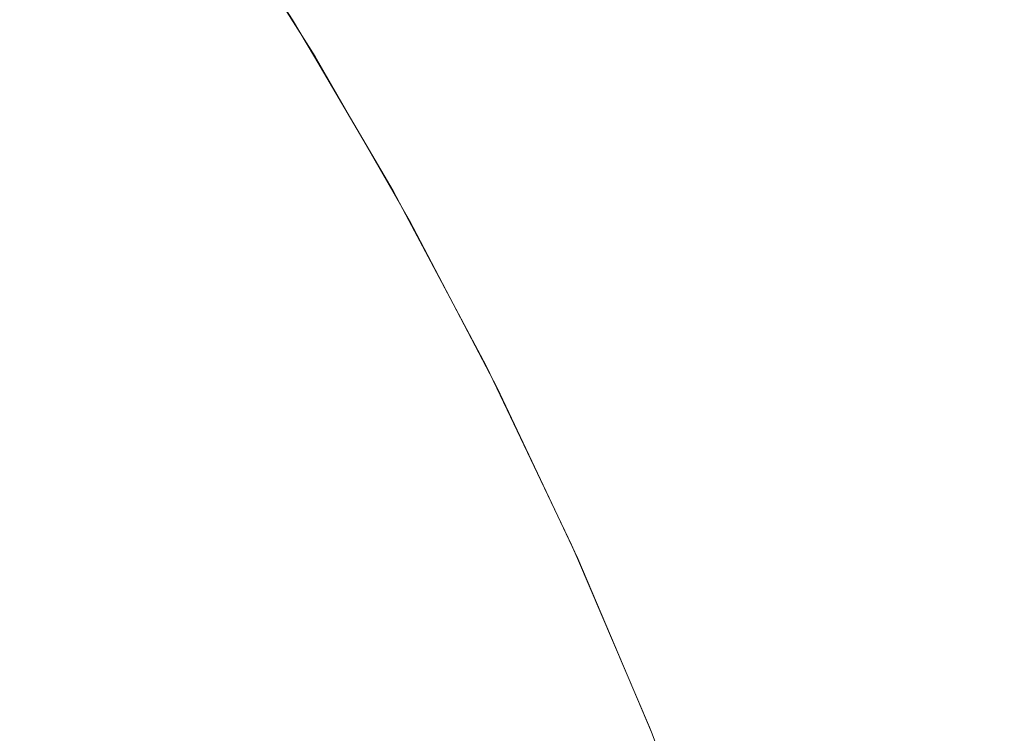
# Model space of a CAD drawing. Header units: centimetres. Extents: x -26 to 27.3, y 37.2 to 39.
# Tile 190 of 256: x -8.0804 to -8.0594, y 38.9373 to 38.9525. Entities that reach past the tile are written whole.
import ezdxf

# ---------------------------------------------------------------- set-up
doc = ezdxf.new("R2010")
doc.units = ezdxf.units.CM
doc.header["$LTSCALE"] = 2.54
doc.layers.add('Lucido design-1', color=7, linetype='Continuous')

# ---------------------------------------------------------------- blocks, each defined once
blk = doc.blocks.new('Gruppo-6-1')
at = {"color": 7, "linetype": 'Continuous', "lineweight": 9}
for points, invisible_edges in [([(-8.076962, 38.956056, -349.987027), (-8.074662, 38.952493, -349.987027), (-8.074888, 38.952353, -349.991159), (-8.077182, 38.955907, -349.991159)], 15), ([(-8.076962, 38.956056, -373.95379), (-8.074662, 38.952493, -373.95379), (-8.074888, 38.952353, -373.957922), (-8.077182, 38.955907, -373.957922)], 15), ([(-8.076281, 38.955176, -349.982667), (-8.074581, 38.952543, -349.982667), (-8.074662, 38.952493, -349.987027), (-8.076962, 38.956056, -349.987027)], 14), ([(-8.076281, 38.955176, -373.94943), (-8.074581, 38.952543, -373.94943), (-8.074662, 38.952493, -373.95379), (-8.076962, 38.956056, -373.95379)], 14), ([(-8.077182, 38.955907, -349.991159), (-8.074888, 38.952353, -349.991159), (-8.07526, 38.952124, -349.995273), (-8.077544, 38.955663, -349.995273)], 15), ([(-8.077182, 38.955907, -373.957922), (-8.074888, 38.952353, -373.957922), (-8.07526, 38.952124, -373.962036), (-8.077544, 38.955663, -373.962036)], 15), ([(-8.077544, 38.955663, -349.995273), (-8.07526, 38.952124, -349.995273), (-8.075776, 38.951807, -349.999363), (-8.078046, 38.955323, -349.999363)], 15), ([(-8.077544, 38.955663, -373.962036), (-8.07526, 38.952124, -373.962036), (-8.075776, 38.951807, -373.966126), (-8.078046, 38.955323, -373.966126)], 15), ([(-8.078046, 38.955323, -349.999363), (-8.075776, 38.951807, -349.999363), (-8.076435, 38.951401, -350.00342), (-8.078687, 38.95489, -350.00342)], 15), ([(-8.078046, 38.955323, -373.966126), (-8.075776, 38.951807, -373.966126), (-8.076435, 38.951401, -373.970183), (-8.078687, 38.95489, -373.970183)], 15), ([(-8.074581, 38.952543, -349.982667), (-8.076266, 38.955186, -349.782667), (-8.074102, 38.951757, -349.782667)], 9), ([(-8.076266, 38.955186, -349.782667), (-8.076161, 38.955186, -349.777721), (-8.073999, 38.951757, -349.777813), (-8.074102, 38.951757, -349.782667)], 7), ([(-8.074581, 38.952543, -373.94943), (-8.076266, 38.955186, -373.74943), (-8.074102, 38.951757, -373.74943)], 9), ([(-8.076266, 38.955186, -373.74943), (-8.076161, 38.955186, -373.744484), (-8.073999, 38.951757, -373.744576), (-8.074102, 38.951757, -373.74943)], 7), ([(-8.076161, 38.955186, -349.777721), (-8.075846, 38.955186, -349.772784), (-8.07369, 38.951757, -349.772968), (-8.073999, 38.951757, -349.777813)], 15), ([(-8.076161, 38.955186, -373.744484), (-8.075846, 38.955186, -373.739547), (-8.07369, 38.951757, -373.739731), (-8.073999, 38.951757, -373.744576)], 15), ([(-8.075846, 38.955186, -349.772784), (-8.075322, 38.955186, -349.767865), (-8.073175, 38.951757, -349.76814), (-8.07369, 38.951757, -349.772968)], 15), ([(-8.075846, 38.955186, -373.739547), (-8.075322, 38.955186, -373.734628), (-8.073175, 38.951757, -373.734903), (-8.07369, 38.951757, -373.739731)], 15), ([(-8.075322, 38.955186, -349.767865), (-8.07459, 38.955186, -349.762973), (-8.072457, 38.951757, -349.763338), (-8.073175, 38.951757, -349.76814)], 15), ([(-8.075322, 38.955186, -373.734628), (-8.07459, 38.955186, -373.729736), (-8.072457, 38.951757, -373.730101), (-8.073175, 38.951757, -373.734903)], 15), ([(-8.07459, 38.955186, -349.762973), (-8.07365, 38.955186, -349.758116), (-8.071535, 38.951757, -349.758572), (-8.072457, 38.951757, -349.763338)], 15), ([(-8.07459, 38.955186, -373.729736), (-8.07365, 38.955186, -373.724879), (-8.071535, 38.951757, -373.725335), (-8.072457, 38.951757, -373.730101)], 15), ([(-8.07365, 38.955186, -349.758116), (-8.072506, 38.955186, -349.753303), (-8.070411, 38.951757, -349.753848), (-8.071535, 38.951757, -349.758572)], 15), ([(-8.07365, 38.955186, -373.724879), (-8.072506, 38.955186, -373.720066), (-8.070411, 38.951757, -373.720612), (-8.071535, 38.951757, -373.725335)], 15), ([(-8.072506, 38.955186, -349.753303), (-8.071158, 38.955186, -349.748543), (-8.069089, 38.951757, -349.749177), (-8.070411, 38.951757, -349.753848)], 15), ([(-8.072506, 38.955186, -373.720066), (-8.071158, 38.955186, -373.715306), (-8.069089, 38.951757, -373.71594), (-8.070411, 38.951757, -373.720612)], 15), ([(-8.071158, 38.955186, -349.748543), (-8.069609, 38.955186, -349.743845), (-8.067569, 38.951757, -349.744566), (-8.069089, 38.951757, -349.749177)], 15), ([(-8.071158, 38.955186, -373.715306), (-8.069609, 38.955186, -373.710608), (-8.067569, 38.951757, -373.711329), (-8.069089, 38.951757, -373.71594)], 15), ([(-8.069609, 38.955186, -349.743845), (-8.067863, 38.955186, -349.739217), (-8.065854, 38.951757, -349.740024), (-8.067569, 38.951757, -349.744566)], 15), ([(-8.069609, 38.955186, -373.710608), (-8.067863, 38.955186, -373.70598), (-8.065854, 38.951757, -373.706787), (-8.067569, 38.951757, -373.711329)], 15), ([(-8.067863, 38.955186, -349.739217), (-8.065921, 38.955186, -349.734667), (-8.063949, 38.951757, -349.735558), (-8.065854, 38.951757, -349.740024)], 15), ([(-8.067863, 38.955186, -373.70598), (-8.065921, 38.955186, -373.70143), (-8.063949, 38.951757, -373.702321), (-8.065854, 38.951757, -373.706787)], 15), ([(-8.065921, 38.955186, -349.734667), (-8.063788, 38.955186, -349.730203), (-8.061856, 38.951757, -349.731178), (-8.063949, 38.951757, -349.735558)], 15), ([(-8.065921, 38.955186, -373.70143), (-8.063788, 38.955186, -373.696966), (-8.061856, 38.951757, -373.697941), (-8.063949, 38.951757, -373.702321)], 15), ([(-8.063788, 38.955186, -349.730203), (-8.061468, 38.955186, -349.725834), (-8.059579, 38.951757, -349.72689), (-8.061856, 38.951757, -349.731178)], 15), ([(-8.063788, 38.955186, -373.696966), (-8.061468, 38.955186, -373.692598), (-8.059579, 38.951757, -373.693653), (-8.061856, 38.951757, -373.697941)], 15), ([(-8.061468, 38.955186, -349.725834), (-8.058964, 38.955186, -349.721568), (-8.057121, 38.951757, -349.722703), (-8.059579, 38.951757, -349.72689)], 15), ([(-8.061468, 38.955186, -373.692598), (-8.058964, 38.955186, -373.688331), (-8.057121, 38.951757, -373.689466), (-8.059579, 38.951757, -373.693653)], 15), ([(-8.078687, 38.95489, -350.00342), (-8.076435, 38.951401, -350.00342), (-8.077235, 38.950909, -350.007438), (-8.079465, 38.954364, -350.007438)], 15), ([(-8.078687, 38.95489, -373.970183), (-8.076435, 38.951401, -373.970183), (-8.077235, 38.950909, -373.974201), (-8.079465, 38.954364, -373.974201)], 15), ([(-8.079465, 38.954364, -350.007438), (-8.077235, 38.950909, -350.007438), (-8.078174, 38.95033, -350.011411), (-8.080379, 38.953746, -350.011411)], 15), ([(-8.079465, 38.954364, -373.974201), (-8.077235, 38.950909, -373.974201), (-8.078174, 38.95033, -373.978174), (-8.080379, 38.953746, -373.978174)], 15), ([(-8.080379, 38.953746, -350.011411), (-8.078174, 38.95033, -350.011411), (-8.079252, 38.949667, -350.015332), (-8.081428, 38.953038, -350.015332)], 15), ([(-8.080379, 38.953746, -373.978174), (-8.078174, 38.95033, -373.978174), (-8.079252, 38.949667, -373.982095), (-8.081428, 38.953038, -373.982095)], 15), ([(-8.081428, 38.953038, -350.015332), (-8.079252, 38.949667, -350.015332), (-8.080465, 38.94892, -350.019194), (-8.082608, 38.95224, -350.019194)], 15), ([(-8.081428, 38.953038, -373.982095), (-8.079252, 38.949667, -373.982095), (-8.080465, 38.94892, -373.985957), (-8.082608, 38.95224, -373.985957)], 15), ([(-25.859734, 38.952641, -349.297574), (-25.859734, 38.950102, -349.296081), (27.240266, 38.950102, -349.296081), (27.240266, 38.952641, -349.297574)], 10), ([(-25.859734, 38.952641, -373.264337), (-25.859734, 38.950102, -373.262844), (27.240266, 38.950102, -373.262844), (27.240266, 38.952641, -373.264337)], 10), ([(-8.074662, 38.952493, -349.987027), (-8.072515, 38.948835, -349.987027), (-8.072748, 38.948705, -349.991159), (-8.074888, 38.952353, -349.991159)], 15), ([(-8.074662, 38.952493, -373.95379), (-8.072515, 38.948835, -373.95379), (-8.072748, 38.948705, -373.957922), (-8.074888, 38.952353, -373.957922)], 15), ([(-8.074662, 38.952493, -349.987027), (-8.074581, 38.952543, -349.982667), (-8.074115, 38.951749, -349.982667)], 9), ([(-8.074662, 38.952493, -373.95379), (-8.074581, 38.952543, -373.94943), (-8.074115, 38.951749, -373.94943)], 9), ([(-8.074115, 38.951749, -349.982667), (-8.072432, 38.948881, -349.982667), (-8.072515, 38.948835, -349.987027), (-8.074662, 38.952493, -349.987027)], 14), ([(-8.074115, 38.951749, -373.94943), (-8.072432, 38.948881, -373.94943), (-8.072515, 38.948835, -373.95379), (-8.074662, 38.952493, -373.95379)], 14), ([(-8.074102, 38.951757, -349.782667), (-8.074115, 38.951749, -349.982667), (-8.074581, 38.952543, -349.982667)], 9), ([(-8.074102, 38.951757, -373.74943), (-8.074115, 38.951749, -373.94943), (-8.074581, 38.952543, -373.94943)], 9), ([(-8.074888, 38.952353, -349.991159), (-8.072748, 38.948705, -349.991159), (-8.073129, 38.948492, -349.995273), (-8.07526, 38.952124, -349.995273)], 15), ([(-8.074888, 38.952353, -373.957922), (-8.072748, 38.948705, -373.957922), (-8.073129, 38.948492, -373.962036), (-8.07526, 38.952124, -373.962036)], 15), ([(-8.07526, 38.952124, -349.995273), (-8.073129, 38.948492, -349.995273), (-8.073658, 38.948197, -349.999363), (-8.075776, 38.951807, -349.999363)], 15), ([(-8.07526, 38.952124, -373.962036), (-8.073129, 38.948492, -373.962036), (-8.073658, 38.948197, -373.966126), (-8.075776, 38.951807, -373.966126)], 15), ([(-8.075776, 38.951807, -349.999363), (-8.073658, 38.948197, -349.999363), (-8.074333, 38.94782, -350.00342), (-8.076435, 38.951401, -350.00342)], 15), ([(-8.075776, 38.951807, -373.966126), (-8.073658, 38.948197, -373.966126), (-8.074333, 38.94782, -373.970183), (-8.076435, 38.951401, -373.970183)], 15), ([(-8.072432, 38.948881, -349.982667), (-8.074115, 38.951749, -349.982667), (-8.074102, 38.951757, -349.782667)], 10), ([(-8.072432, 38.948881, -373.94943), (-8.074115, 38.951749, -373.94943), (-8.074102, 38.951757, -373.74943)], 10), ([(-8.072432, 38.948881, -349.982667), (-8.074102, 38.951757, -349.782667), (-8.07208, 38.948246, -349.782667)], 9), ([(-8.074102, 38.951757, -349.782667), (-8.073999, 38.951757, -349.777813), (-8.071979, 38.948246, -349.777899), (-8.07208, 38.948246, -349.782667)], 7), ([(-8.072432, 38.948881, -373.94943), (-8.074102, 38.951757, -373.74943), (-8.07208, 38.948246, -373.74943)], 9), ([(-8.074102, 38.951757, -373.74943), (-8.073999, 38.951757, -373.744576), (-8.071979, 38.948246, -373.744662), (-8.07208, 38.948246, -373.74943)], 7), ([(-8.073999, 38.951757, -349.777813), (-8.07369, 38.951757, -349.772968), (-8.071676, 38.948246, -349.773139), (-8.071979, 38.948246, -349.777899)], 15), ([(-8.073999, 38.951757, -373.744576), (-8.07369, 38.951757, -373.739731), (-8.071676, 38.948246, -373.739902), (-8.071979, 38.948246, -373.744662)], 15), ([(-8.07369, 38.951757, -349.772968), (-8.073175, 38.951757, -349.76814), (-8.07117, 38.948246, -349.768397), (-8.071676, 38.948246, -349.773139)], 15), ([(-8.07369, 38.951757, -373.739731), (-8.073175, 38.951757, -373.734903), (-8.07117, 38.948246, -373.73516), (-8.071676, 38.948246, -373.739902)], 15), ([(-8.073175, 38.951757, -349.76814), (-8.072457, 38.951757, -349.763338), (-8.070464, 38.948246, -349.76368), (-8.07117, 38.948246, -349.768397)], 15), ([(-8.073175, 38.951757, -373.734903), (-8.072457, 38.951757, -373.730101), (-8.070464, 38.948246, -373.730443), (-8.07117, 38.948246, -373.73516)], 15), ([(-8.072457, 38.951757, -349.763338), (-8.071535, 38.951757, -349.758572), (-8.069559, 38.948246, -349.758998), (-8.070464, 38.948246, -349.76368)], 15), ([(-8.072457, 38.951757, -373.730101), (-8.071535, 38.951757, -373.725335), (-8.069559, 38.948246, -373.725761), (-8.070464, 38.948246, -373.730443)], 15), ([(-8.071535, 38.951757, -349.758572), (-8.070411, 38.951757, -349.753848), (-8.068455, 38.948246, -349.754358), (-8.069559, 38.948246, -349.758998)], 15), ([(-8.071535, 38.951757, -373.725335), (-8.070411, 38.951757, -373.720612), (-8.068455, 38.948246, -373.721121), (-8.069559, 38.948246, -373.725761)], 15), ([(-8.070411, 38.951757, -349.753848), (-8.069089, 38.951757, -349.749177), (-8.067156, 38.948246, -349.749769), (-8.068455, 38.948246, -349.754358)], 15), ([(-8.070411, 38.951757, -373.720612), (-8.069089, 38.951757, -373.71594), (-8.067156, 38.948246, -373.716532), (-8.068455, 38.948246, -373.721121)], 15), ([(-8.069089, 38.951757, -349.749177), (-8.067569, 38.951757, -349.744566), (-8.065663, 38.948246, -349.74524), (-8.067156, 38.948246, -349.749769)], 15), ([(-8.069089, 38.951757, -373.71594), (-8.067569, 38.951757, -373.711329), (-8.065663, 38.948246, -373.712003), (-8.067156, 38.948246, -373.716532)], 15), ([(-8.067569, 38.951757, -349.744566), (-8.065854, 38.951757, -349.740024), (-8.063979, 38.948246, -349.740778), (-8.065663, 38.948246, -349.74524)], 15), ([(-8.067569, 38.951757, -373.711329), (-8.065854, 38.951757, -373.706787), (-8.063979, 38.948246, -373.707541), (-8.065663, 38.948246, -373.712003)], 15), ([(-8.065854, 38.951757, -349.740024), (-8.063949, 38.951757, -349.735558), (-8.062107, 38.948246, -349.736391), (-8.063979, 38.948246, -349.740778)], 15), ([(-8.065854, 38.951757, -373.706787), (-8.063949, 38.951757, -373.702321), (-8.062107, 38.948246, -373.703154), (-8.063979, 38.948246, -373.707541)], 15), ([(-8.063949, 38.951757, -349.735558), (-8.061856, 38.951757, -349.731178), (-8.060051, 38.948246, -349.732088), (-8.062107, 38.948246, -349.736391)], 15), ([(-8.063949, 38.951757, -373.702321), (-8.061856, 38.951757, -373.697941), (-8.060051, 38.948246, -373.698851), (-8.062107, 38.948246, -373.703154)], 15), ([(-8.061856, 38.951757, -349.731178), (-8.059579, 38.951757, -349.72689), (-8.057814, 38.948246, -349.727876), (-8.060051, 38.948246, -349.732088)], 15), ([(-8.061856, 38.951757, -373.697941), (-8.059579, 38.951757, -373.693653), (-8.057814, 38.948246, -373.694639), (-8.060051, 38.948246, -373.698851)], 15), ([(-8.059579, 38.951757, -349.72689), (-8.057121, 38.951757, -349.722703), (-8.0554, 38.948246, -349.723763), (-8.057814, 38.948246, -349.727876)], 15), ([(-8.059579, 38.951757, -373.693653), (-8.057121, 38.951757, -373.689466), (-8.0554, 38.948246, -373.690526), (-8.057814, 38.948246, -373.694639)], 15), ([(-8.076435, 38.951401, -350.00342), (-8.074333, 38.94782, -350.00342), (-8.075153, 38.947361, -350.007438), (-8.077235, 38.950909, -350.007438)], 15), ([(-8.076435, 38.951401, -373.970183), (-8.074333, 38.94782, -373.970183), (-8.075153, 38.947361, -373.974201), (-8.077235, 38.950909, -373.974201)], 15), ([(-8.077235, 38.950909, -350.007438), (-8.075153, 38.947361, -350.007438), (-8.076117, 38.946823, -350.011411), (-8.078174, 38.95033, -350.011411)], 15), ([(-8.077235, 38.950909, -373.974201), (-8.075153, 38.947361, -373.974201), (-8.076117, 38.946823, -373.978174), (-8.078174, 38.95033, -373.978174)], 15), ([(-8.078174, 38.95033, -350.011411), (-8.076117, 38.946823, -350.011411), (-8.077221, 38.946206, -350.015332), (-8.079252, 38.949667, -350.015332)], 15), ([(-8.078174, 38.95033, -373.978174), (-8.076117, 38.946823, -373.978174), (-8.077221, 38.946206, -373.982095), (-8.079252, 38.949667, -373.982095)], 15), ([(27.240266, 38.948978, -349.295419), (27.240266, 38.950102, -349.296081), (-25.859734, 38.950102, -349.296081), (-25.859734, 38.948978, -349.295419)], 10), ([(27.240266, 38.948978, -373.262182), (27.240266, 38.950102, -373.262844), (-25.859734, 38.950102, -373.262844), (-25.859734, 38.948978, -373.262182)], 10), ([(-8.079252, 38.949667, -350.015332), (-8.077221, 38.946206, -350.015332), (-8.078465, 38.945512, -350.019194), (-8.080465, 38.94892, -350.019194)], 15), ([(-8.079252, 38.949667, -373.982095), (-8.077221, 38.946206, -373.982095), (-8.078465, 38.945512, -373.985957), (-8.080465, 38.94892, -373.985957)], 15), ([(-25.859734, 38.948978, -349.295419), (-25.859734, 38.946278, -349.293982), (27.240266, 38.946278, -349.293982), (27.240266, 38.948978, -349.295419)], 10), ([(-25.859734, 38.948978, -373.262182), (-25.859734, 38.946278, -373.260745), (27.240266, 38.946278, -373.260745), (27.240266, 38.948978, -373.262182)], 10), ([(-8.080465, 38.94892, -350.019194), (-8.078465, 38.945512, -350.019194), (-8.079845, 38.944741, -350.02299), (-8.081811, 38.948091, -350.02299)], 15), ([(-8.080465, 38.94892, -373.985957), (-8.078465, 38.945512, -373.985957), (-8.079845, 38.944741, -373.989753), (-8.081811, 38.948091, -373.989753)], 15), ([(-8.072515, 38.948835, -349.987027), (-8.070526, 38.94509, -349.987027), (-8.070764, 38.94497, -349.991159), (-8.072748, 38.948705, -349.991159)], 15), ([(-8.072515, 38.948835, -373.95379), (-8.070526, 38.94509, -373.95379), (-8.070764, 38.94497, -373.957922), (-8.072748, 38.948705, -373.957922)], 15), ([(-8.072515, 38.948835, -349.987027), (-8.072432, 38.948881, -349.982667), (-8.072092, 38.94824, -349.982667)], 9), ([(-8.072515, 38.948835, -373.95379), (-8.072432, 38.948881, -373.94943), (-8.072092, 38.94824, -373.94943)], 9), ([(-8.072092, 38.94824, -349.982667), (-8.070441, 38.945132, -349.982667), (-8.070526, 38.94509, -349.987027), (-8.072515, 38.948835, -349.987027)], 14), ([(-8.072092, 38.94824, -373.94943), (-8.070441, 38.945132, -373.94943), (-8.070526, 38.94509, -373.95379), (-8.072515, 38.948835, -373.95379)], 14), ([(-8.07208, 38.948246, -349.782667), (-8.072092, 38.94824, -349.982667), (-8.072432, 38.948881, -349.982667)], 9), ([(-8.07208, 38.948246, -373.74943), (-8.072092, 38.94824, -373.94943), (-8.072432, 38.948881, -373.94943)], 9), ([(-8.072748, 38.948705, -349.991159), (-8.070764, 38.94497, -349.991159), (-8.071154, 38.944773, -349.995273), (-8.073129, 38.948492, -349.995273)], 15), ([(-8.072748, 38.948705, -373.957922), (-8.070764, 38.94497, -373.957922), (-8.071154, 38.944773, -373.962036), (-8.073129, 38.948492, -373.962036)], 15), ([(-8.073129, 38.948492, -349.995273), (-8.071154, 38.944773, -349.995273), (-8.071694, 38.9445, -349.999363), (-8.073658, 38.948197, -349.999363)], 15), ([(-8.073129, 38.948492, -373.962036), (-8.071154, 38.944773, -373.962036), (-8.071694, 38.9445, -373.966126), (-8.073658, 38.948197, -373.966126)], 15), ([(-8.073658, 38.948197, -349.999363), (-8.071694, 38.9445, -349.999363), (-8.072385, 38.944152, -350.00342), (-8.074333, 38.94782, -350.00342)], 15), ([(-8.073658, 38.948197, -373.966126), (-8.071694, 38.9445, -373.966126), (-8.072385, 38.944152, -373.970183), (-8.074333, 38.94782, -373.970183)], 15), ([(-8.070441, 38.945132, -349.982667), (-8.072092, 38.94824, -349.982667), (-8.07208, 38.948246, -349.782667)], 10), ([(-8.070441, 38.945132, -373.94943), (-8.072092, 38.94824, -373.94943), (-8.07208, 38.948246, -373.74943)], 10), ([(-8.070441, 38.945132, -349.982667), (-8.07208, 38.948246, -349.782667), (-8.070205, 38.94466, -349.782667)], 9), ([(-8.07208, 38.948246, -349.782667), (-8.071979, 38.948246, -349.777899), (-8.070105, 38.94466, -349.777978), (-8.070205, 38.94466, -349.782667)], 7), ([(-8.070441, 38.945132, -373.94943), (-8.07208, 38.948246, -373.74943), (-8.070205, 38.94466, -373.74943)], 9), ([(-8.07208, 38.948246, -373.74943), (-8.071979, 38.948246, -373.744662), (-8.070105, 38.94466, -373.744741), (-8.070205, 38.94466, -373.74943)], 7), ([(-8.071979, 38.948246, -349.777899), (-8.071676, 38.948246, -349.773139), (-8.069807, 38.94466, -349.773298), (-8.070105, 38.94466, -349.777978)], 15), ([(-8.071979, 38.948246, -373.744662), (-8.071676, 38.948246, -373.739902), (-8.069807, 38.94466, -373.740061), (-8.070105, 38.94466, -373.744741)], 15), ([(-8.071676, 38.948246, -349.773139), (-8.07117, 38.948246, -349.768397), (-8.06931, 38.94466, -349.768635), (-8.069807, 38.94466, -349.773298)], 15), ([(-8.071676, 38.948246, -373.739902), (-8.07117, 38.948246, -373.73516), (-8.06931, 38.94466, -373.735398), (-8.069807, 38.94466, -373.740061)], 15), ([(-8.07117, 38.948246, -349.768397), (-8.070464, 38.948246, -349.76368), (-8.068616, 38.94466, -349.763997), (-8.06931, 38.94466, -349.768635)], 15), ([(-8.07117, 38.948246, -373.73516), (-8.070464, 38.948246, -373.730443), (-8.068616, 38.94466, -373.73076), (-8.06931, 38.94466, -373.735398)], 15), ([(-8.070464, 38.948246, -349.76368), (-8.069559, 38.948246, -349.758998), (-8.067725, 38.94466, -349.759393), (-8.068616, 38.94466, -349.763997)], 15), ([(-8.070464, 38.948246, -373.730443), (-8.069559, 38.948246, -373.725761), (-8.067725, 38.94466, -373.726156), (-8.068616, 38.94466, -373.73076)], 15), ([(-8.069559, 38.948246, -349.758998), (-8.068455, 38.948246, -349.754358), (-8.06664, 38.94466, -349.75483), (-8.067725, 38.94466, -349.759393)], 15), ([(-8.069559, 38.948246, -373.725761), (-8.068455, 38.948246, -373.721121), (-8.06664, 38.94466, -373.721593), (-8.067725, 38.94466, -373.726156)], 15), ([(-8.068455, 38.948246, -349.754358), (-8.067156, 38.948246, -349.749769), (-8.065362, 38.94466, -349.750318), (-8.06664, 38.94466, -349.75483)], 15), ([(-8.068455, 38.948246, -373.721121), (-8.067156, 38.948246, -373.716532), (-8.065362, 38.94466, -373.717081), (-8.06664, 38.94466, -373.721593)], 15), ([(-8.067156, 38.948246, -349.749769), (-8.065663, 38.948246, -349.74524), (-8.063894, 38.94466, -349.745864), (-8.065362, 38.94466, -349.750318)], 15), ([(-8.067156, 38.948246, -373.716532), (-8.065663, 38.948246, -373.712003), (-8.063894, 38.94466, -373.712627), (-8.065362, 38.94466, -373.717081)], 15), ([(-8.065663, 38.948246, -349.74524), (-8.063979, 38.948246, -349.740778), (-8.062239, 38.94466, -349.741477), (-8.063894, 38.94466, -349.745864)], 15), ([(-8.065663, 38.948246, -373.712003), (-8.063979, 38.948246, -373.707541), (-8.062239, 38.94466, -373.70824), (-8.063894, 38.94466, -373.712627)], 15), ([(-8.063979, 38.948246, -349.740778), (-8.062107, 38.948246, -349.736391), (-8.060398, 38.94466, -349.737164), (-8.062239, 38.94466, -349.741477)], 15), ([(-8.063979, 38.948246, -373.707541), (-8.062107, 38.948246, -373.703154), (-8.060398, 38.94466, -373.703927), (-8.062239, 38.94466, -373.70824)], 15), ([(-8.062107, 38.948246, -349.736391), (-8.060051, 38.948246, -349.732088), (-8.058376, 38.94466, -349.732932), (-8.060398, 38.94466, -349.737164)], 15), ([(-8.062107, 38.948246, -373.703154), (-8.060051, 38.948246, -373.698851), (-8.058376, 38.94466, -373.699695), (-8.060398, 38.94466, -373.703927)], 15), ([(-8.060051, 38.948246, -349.732088), (-8.057814, 38.948246, -349.727876), (-8.056176, 38.94466, -349.728791), (-8.058376, 38.94466, -349.732932)], 15), ([(-8.060051, 38.948246, -373.698851), (-8.057814, 38.948246, -373.694639), (-8.056176, 38.94466, -373.695554), (-8.058376, 38.94466, -373.699695)], 15), ([(-8.081811, 38.948091, -350.02299), (-8.079845, 38.944741, -350.02299), (-8.081358, 38.943895, -350.026716), (-8.083287, 38.947182, -350.026716)], 15), ([(-8.081811, 38.948091, -373.989753), (-8.079845, 38.944741, -373.989753), (-8.081358, 38.943895, -373.993479), (-8.083287, 38.947182, -373.993479)], 15), ([(-8.074333, 38.94782, -350.00342), (-8.072385, 38.944152, -350.00342), (-8.073224, 38.943729, -350.007438), (-8.075153, 38.947361, -350.007438)], 15), ([(-8.074333, 38.94782, -373.970183), (-8.072385, 38.944152, -373.970183), (-8.073224, 38.943729, -373.974201), (-8.075153, 38.947361, -373.974201)], 15), ([(-8.075153, 38.947361, -350.007438), (-8.073224, 38.943729, -350.007438), (-8.07421, 38.943232, -350.011411), (-8.076117, 38.946823, -350.011411)], 15), ([(-8.075153, 38.947361, -373.974201), (-8.073224, 38.943729, -373.974201), (-8.07421, 38.943232, -373.978174), (-8.076117, 38.946823, -373.978174)], 15), ([(-8.076117, 38.946823, -350.011411), (-8.07421, 38.943232, -350.011411), (-8.075339, 38.942663, -350.015332), (-8.077221, 38.946206, -350.015332)], 15), ([(-8.076117, 38.946823, -373.978174), (-8.07421, 38.943232, -373.978174), (-8.075339, 38.942663, -373.982095), (-8.077221, 38.946206, -373.982095)], 15), ([(27.240266, 38.945223, -349.29342), (27.240266, 38.946278, -349.293982), (-25.859734, 38.946278, -349.293982), (-25.859734, 38.945223, -349.29342)], 10), ([(27.240266, 38.945223, -373.260183), (27.240266, 38.946278, -373.260745), (-25.859734, 38.946278, -373.260745), (-25.859734, 38.945223, -373.260183)], 10), ([(-8.077221, 38.946206, -350.015332), (-8.075339, 38.942663, -350.015332), (-8.076611, 38.942022, -350.019194), (-8.078465, 38.945512, -350.019194)], 15), ([(-8.077221, 38.946206, -373.982095), (-8.075339, 38.942663, -373.982095), (-8.076611, 38.942022, -373.985957), (-8.078465, 38.945512, -373.985957)], 15), ([(-8.078465, 38.945512, -350.019194), (-8.076611, 38.942022, -350.019194), (-8.078022, 38.94131, -350.02299), (-8.079845, 38.944741, -350.02299)], 15), ([(-8.078465, 38.945512, -373.985957), (-8.076611, 38.942022, -373.985957), (-8.078022, 38.94131, -373.989753), (-8.079845, 38.944741, -373.989753)], 15), ([(-25.859734, 38.945223, -349.29342), (-25.859734, 38.942366, -349.292052), (27.240266, 38.942366, -349.292052), (27.240266, 38.945223, -349.29342)], 10), ([(-25.859734, 38.945223, -373.260183), (-25.859734, 38.942366, -373.258815), (27.240266, 38.942366, -373.258815), (27.240266, 38.945223, -373.260183)], 10), ([(-8.070526, 38.94509, -349.987027), (-8.068698, 38.941263, -349.987027), (-8.06894, 38.941153, -349.991159), (-8.070764, 38.94497, -349.991159)], 15), ([(-8.070526, 38.94509, -373.95379), (-8.068698, 38.941263, -373.95379), (-8.06894, 38.941153, -373.957922), (-8.070764, 38.94497, -373.957922)], 15), ([(-8.070526, 38.94509, -349.987027), (-8.070441, 38.945132, -349.982667), (-8.070214, 38.944656, -349.982667)], 9), ([(-8.070526, 38.94509, -373.95379), (-8.070441, 38.945132, -373.94943), (-8.070214, 38.944656, -373.94943)], 9), ([(-8.070214, 38.944656, -349.982667), (-8.068611, 38.941302, -349.982667), (-8.068698, 38.941263, -349.987027), (-8.070526, 38.94509, -349.987027)], 14), ([(-8.070214, 38.944656, -373.94943), (-8.068611, 38.941302, -373.94943), (-8.068698, 38.941263, -373.95379), (-8.070526, 38.94509, -373.95379)], 14), ([(-8.070205, 38.94466, -349.782667), (-8.070214, 38.944656, -349.982667), (-8.070441, 38.945132, -349.982667)], 9), ([(-8.070205, 38.94466, -373.74943), (-8.070214, 38.944656, -373.94943), (-8.070441, 38.945132, -373.94943)], 9), ([(-8.070764, 38.94497, -349.991159), (-8.06894, 38.941153, -349.991159), (-8.069338, 38.940974, -349.995273), (-8.071154, 38.944773, -349.995273)], 15), ([(-8.070764, 38.94497, -373.957922), (-8.06894, 38.941153, -373.957922), (-8.069338, 38.940974, -373.962036), (-8.071154, 38.944773, -373.962036)], 15), ([(-8.079845, 38.944741, -350.02299), (-8.078022, 38.94131, -350.02299), (-8.079571, 38.940529, -350.026716), (-8.081358, 38.943895, -350.026716)], 15), ([(-8.079845, 38.944741, -373.989753), (-8.078022, 38.94131, -373.989753), (-8.079571, 38.940529, -373.993479), (-8.081358, 38.943895, -373.993479)], 15), ([(-8.071154, 38.944773, -349.995273), (-8.069338, 38.940974, -349.995273), (-8.06989, 38.940724, -349.999363), (-8.071694, 38.9445, -349.999363)], 15), ([(-8.071154, 38.944773, -373.962036), (-8.069338, 38.940974, -373.962036), (-8.06989, 38.940724, -373.966126), (-8.071694, 38.9445, -373.966126)], 15), ([(-8.068611, 38.941302, -349.982667), (-8.070214, 38.944656, -349.982667), (-8.070205, 38.94466, -349.782667)], 10), ([(-8.068611, 38.941302, -373.94943), (-8.070214, 38.944656, -373.94943), (-8.070205, 38.94466, -373.74943)], 10), ([(-8.068611, 38.941302, -349.982667), (-8.070205, 38.94466, -349.782667), (-8.068477, 38.941006, -349.782667)], 9), ([(-8.070205, 38.94466, -349.782667), (-8.070105, 38.94466, -349.777978), (-8.06838, 38.941006, -349.778051), (-8.068477, 38.941006, -349.782667)], 7), ([(-8.068611, 38.941302, -373.94943), (-8.070205, 38.94466, -373.74943), (-8.068477, 38.941006, -373.74943)], 9), ([(-8.070205, 38.94466, -373.74943), (-8.070105, 38.94466, -373.744741), (-8.06838, 38.941006, -373.744815), (-8.068477, 38.941006, -373.74943)], 7), ([(-8.070105, 38.94466, -349.777978), (-8.069807, 38.94466, -349.773298), (-8.068086, 38.941006, -349.773445), (-8.06838, 38.941006, -349.778051)], 15), ([(-8.070105, 38.94466, -373.744741), (-8.069807, 38.94466, -373.740061), (-8.068086, 38.941006, -373.740208), (-8.06838, 38.941006, -373.744815)], 15), ([(-8.069807, 38.94466, -349.773298), (-8.06931, 38.94466, -349.768635), (-8.067597, 38.941006, -349.768854), (-8.068086, 38.941006, -349.773445)], 15), ([(-8.069807, 38.94466, -373.740061), (-8.06931, 38.94466, -373.735398), (-8.067597, 38.941006, -373.735617), (-8.068086, 38.941006, -373.740208)], 15), ([(-8.06931, 38.94466, -349.768635), (-8.068616, 38.94466, -349.763997), (-8.066913, 38.941006, -349.764289), (-8.067597, 38.941006, -349.768854)], 15), ([(-8.06931, 38.94466, -373.735398), (-8.068616, 38.94466, -373.73076), (-8.066913, 38.941006, -373.731052), (-8.067597, 38.941006, -373.735617)], 15), ([(-8.068616, 38.94466, -349.763997), (-8.067725, 38.94466, -349.759393), (-8.066037, 38.941006, -349.759757), (-8.066913, 38.941006, -349.764289)], 15), ([(-8.068616, 38.94466, -373.73076), (-8.067725, 38.94466, -373.726156), (-8.066037, 38.941006, -373.72652), (-8.066913, 38.941006, -373.731052)], 15), ([(-8.067725, 38.94466, -349.759393), (-8.06664, 38.94466, -349.75483), (-8.064969, 38.941006, -349.755266), (-8.066037, 38.941006, -349.759757)], 15), ([(-8.067725, 38.94466, -373.726156), (-8.06664, 38.94466, -373.721593), (-8.064969, 38.941006, -373.722029), (-8.066037, 38.941006, -373.72652)], 15), ([(-8.06664, 38.94466, -349.75483), (-8.065362, 38.94466, -349.750318), (-8.063711, 38.941006, -349.750824), (-8.064969, 38.941006, -349.755266)], 15), ([(-8.06664, 38.94466, -373.721593), (-8.065362, 38.94466, -373.717081), (-8.063711, 38.941006, -373.717587), (-8.064969, 38.941006, -373.722029)], 15), ([(-8.065362, 38.94466, -349.750318), (-8.063894, 38.94466, -349.745864), (-8.062266, 38.941006, -349.74644), (-8.063711, 38.941006, -349.750824)], 15), ([(-8.065362, 38.94466, -373.717081), (-8.063894, 38.94466, -373.712627), (-8.062266, 38.941006, -373.713203), (-8.063711, 38.941006, -373.717587)], 15), ([(-8.063894, 38.94466, -349.745864), (-8.062239, 38.94466, -349.741477), (-8.060636, 38.941006, -349.742121), (-8.062266, 38.941006, -349.74644)], 15), ([(-8.063894, 38.94466, -373.712627), (-8.062239, 38.94466, -373.70824), (-8.060636, 38.941006, -373.708884), (-8.062266, 38.941006, -373.713203)], 15), ([(-8.062239, 38.94466, -349.741477), (-8.060398, 38.94466, -349.737164), (-8.058824, 38.941006, -349.737875), (-8.060636, 38.941006, -349.742121)], 15), ([(-8.062239, 38.94466, -373.70824), (-8.060398, 38.94466, -373.703927), (-8.058824, 38.941006, -373.704638), (-8.060636, 38.941006, -373.708884)], 15), ([(-8.060398, 38.94466, -349.737164), (-8.058376, 38.94466, -349.732932), (-8.056834, 38.941006, -349.73371), (-8.058824, 38.941006, -349.737875)], 15), ([(-8.060398, 38.94466, -373.703927), (-8.058376, 38.94466, -373.699695), (-8.056834, 38.941006, -373.700473), (-8.058824, 38.941006, -373.704638)], 15), ([(-8.071694, 38.9445, -349.999363), (-8.06989, 38.940724, -349.999363), (-8.070595, 38.940405, -350.00342), (-8.072385, 38.944152, -350.00342)], 15), ([(-8.071694, 38.9445, -373.966126), (-8.06989, 38.940724, -373.966126), (-8.070595, 38.940405, -373.970183), (-8.072385, 38.944152, -373.970183)], 15), ([(-8.072385, 38.944152, -350.00342), (-8.070595, 38.940405, -350.00342), (-8.071451, 38.940018, -350.007438), (-8.073224, 38.943729, -350.007438)], 15), ([(-8.072385, 38.944152, -373.970183), (-8.070595, 38.940405, -373.970183), (-8.071451, 38.940018, -373.974201), (-8.073224, 38.943729, -373.974201)], 15), ([(-8.081358, 38.943895, -350.026716), (-8.079571, 38.940529, -350.026716), (-8.081253, 38.939681, -350.030363), (-8.083003, 38.942977, -350.030363)], 15), ([(-8.081358, 38.943895, -373.993479), (-8.079571, 38.940529, -373.993479), (-8.081253, 38.939681, -373.997126), (-8.083003, 38.942977, -373.997126)], 15), ([(-8.073224, 38.943729, -350.007438), (-8.071451, 38.940018, -350.007438), (-8.072457, 38.939564, -350.011411), (-8.07421, 38.943232, -350.011411)], 15), ([(-8.073224, 38.943729, -373.974201), (-8.071451, 38.940018, -373.974201), (-8.072457, 38.939564, -373.978174), (-8.07421, 38.943232, -373.978174)], 15), ([(-8.07421, 38.943232, -350.011411), (-8.072457, 38.939564, -350.011411), (-8.073609, 38.939043, -350.015332), (-8.075339, 38.942663, -350.015332)], 15), ([(-8.07421, 38.943232, -373.978174), (-8.072457, 38.939564, -373.978174), (-8.073609, 38.939043, -373.982095), (-8.075339, 38.942663, -373.982095)], 15), ([(-8.075339, 38.942663, -350.015332), (-8.073609, 38.939043, -350.015332), (-8.074907, 38.938456, -350.019194), (-8.076611, 38.942022, -350.019194)], 15), ([(-8.075339, 38.942663, -373.982095), (-8.073609, 38.939043, -373.982095), (-8.074907, 38.938456, -373.985957), (-8.076611, 38.942022, -373.985957)], 15), ([(27.240266, 38.94138, -349.291579), (27.240266, 38.942366, -349.292052), (-25.859734, 38.942366, -349.292052), (-25.859734, 38.94138, -349.291579)], 10), ([(27.240266, 38.94138, -373.258342), (27.240266, 38.942366, -373.258815), (-25.859734, 38.942366, -373.258815), (-25.859734, 38.94138, -373.258342)], 10), ([(-8.076611, 38.942022, -350.019194), (-8.074907, 38.938456, -350.019194), (-8.076348, 38.937805, -350.02299), (-8.078022, 38.94131, -350.02299)], 15), ([(-8.076611, 38.942022, -373.985957), (-8.074907, 38.938456, -373.985957), (-8.076348, 38.937805, -373.989753), (-8.078022, 38.94131, -373.989753)], 15), ([(-25.859734, 38.94138, -349.291579), (-25.859734, 38.938374, -349.290294), (27.240266, 38.938374, -349.290294), (27.240266, 38.94138, -349.291579)], 10), ([(-25.859734, 38.94138, -373.258342), (-25.859734, 38.938374, -373.257057), (27.240266, 38.938374, -373.257057), (27.240266, 38.94138, -373.258342)], 10), ([(-8.078022, 38.94131, -350.02299), (-8.076348, 38.937805, -350.02299), (-8.077927, 38.937091, -350.026716), (-8.079571, 38.940529, -350.026716)], 15), ([(-8.078022, 38.94131, -373.989753), (-8.076348, 38.937805, -373.989753), (-8.077927, 38.937091, -373.993479), (-8.079571, 38.940529, -373.993479)], 15), ([(-8.068698, 38.941263, -349.987027), (-8.067033, 38.937362, -349.987027), (-8.06728, 38.937263, -349.991159), (-8.06894, 38.941153, -349.991159)], 15), ([(-8.068698, 38.941263, -373.95379), (-8.067033, 38.937362, -373.95379), (-8.06728, 38.937263, -373.957922), (-8.06894, 38.941153, -373.957922)], 15), ([(-8.068698, 38.941263, -349.987027), (-8.068611, 38.941302, -349.982667), (-8.068483, 38.941003, -349.982667)], 9), ([(-8.068698, 38.941263, -373.95379), (-8.068611, 38.941302, -373.94943), (-8.068483, 38.941003, -373.94943)], 9), ([(-8.068483, 38.941003, -349.982667), (-8.066945, 38.937398, -349.982667), (-8.067033, 38.937362, -349.987027), (-8.068698, 38.941263, -349.987027)], 14), ([(-8.068483, 38.941003, -373.94943), (-8.066945, 38.937398, -373.94943), (-8.067033, 38.937362, -373.95379), (-8.068698, 38.941263, -373.95379)], 14), ([(-8.068477, 38.941006, -349.782667), (-8.068483, 38.941003, -349.982667), (-8.068611, 38.941302, -349.982667)], 9), ([(-8.068477, 38.941006, -373.74943), (-8.068483, 38.941003, -373.94943), (-8.068611, 38.941302, -373.94943)], 9), ([(-8.06894, 38.941153, -349.991159), (-8.06728, 38.937263, -349.991159), (-8.067685, 38.9371, -349.995273), (-8.069338, 38.940974, -349.995273)], 15), ([(-8.06894, 38.941153, -373.957922), (-8.06728, 38.937263, -373.957922), (-8.067685, 38.9371, -373.962036), (-8.069338, 38.940974, -373.962036)], 15), ([(-8.066945, 38.937398, -349.982667), (-8.068483, 38.941003, -349.982667), (-8.068477, 38.941006, -349.782667)], 10), ([(-8.066945, 38.937398, -373.94943), (-8.068483, 38.941003, -373.94943), (-8.068477, 38.941006, -373.74943)], 10), ([(-8.068477, 38.941006, -349.782667), (-8.066901, 38.937289, -349.782667), (-8.066903, 38.937288, -349.982667), (-8.066945, 38.937398, -349.982667)], 10), ([(-8.068477, 38.941006, -349.782667), (-8.06838, 38.941006, -349.778051), (-8.066805, 38.937289, -349.778118), (-8.066901, 38.937289, -349.782667)], 7), ([(-8.068477, 38.941006, -373.74943), (-8.066901, 38.937289, -373.74943), (-8.066903, 38.937288, -373.94943), (-8.066945, 38.937398, -373.94943)], 10), ([(-8.068477, 38.941006, -373.74943), (-8.06838, 38.941006, -373.744815), (-8.066805, 38.937289, -373.744881), (-8.066901, 38.937289, -373.74943)], 7), ([(-8.06838, 38.941006, -349.778051), (-8.068086, 38.941006, -349.773445), (-8.066515, 38.937289, -349.773578), (-8.066805, 38.937289, -349.778118)], 15), ([(-8.06838, 38.941006, -373.744815), (-8.068086, 38.941006, -373.740208), (-8.066515, 38.937289, -373.740341), (-8.066805, 38.937289, -373.744881)], 15), ([(-8.068086, 38.941006, -349.773445), (-8.067597, 38.941006, -349.768854), (-8.066033, 38.937289, -349.769055), (-8.066515, 38.937289, -349.773578)], 15), ([(-8.068086, 38.941006, -373.740208), (-8.067597, 38.941006, -373.735617), (-8.066033, 38.937289, -373.735818), (-8.066515, 38.937289, -373.740341)], 15), ([(-8.067597, 38.941006, -349.768854), (-8.066913, 38.941006, -349.764289), (-8.06536, 38.937289, -349.764555), (-8.066033, 38.937289, -349.769055)], 15), ([(-8.067597, 38.941006, -373.735617), (-8.066913, 38.941006, -373.731052), (-8.06536, 38.937289, -373.731318), (-8.066033, 38.937289, -373.735818)], 15), ([(-8.066913, 38.941006, -349.764289), (-8.066037, 38.941006, -349.759757), (-8.064496, 38.937289, -349.760089), (-8.06536, 38.937289, -349.764555)], 15), ([(-8.066913, 38.941006, -373.731052), (-8.066037, 38.941006, -373.72652), (-8.064496, 38.937289, -373.726852), (-8.06536, 38.937289, -373.731318)], 15), ([(-8.066037, 38.941006, -349.759757), (-8.064969, 38.941006, -349.755266), (-8.063443, 38.937289, -349.755663), (-8.064496, 38.937289, -349.760089)], 15), ([(-8.066037, 38.941006, -373.72652), (-8.064969, 38.941006, -373.722029), (-8.063443, 38.937289, -373.722426), (-8.064496, 38.937289, -373.726852)], 15), ([(-8.064969, 38.941006, -349.755266), (-8.063711, 38.941006, -349.750824), (-8.062204, 38.937289, -349.751286), (-8.063443, 38.937289, -349.755663)], 15), ([(-8.064969, 38.941006, -373.722029), (-8.063711, 38.941006, -373.717587), (-8.062204, 38.937289, -373.718049), (-8.063443, 38.937289, -373.722426)], 15), ([(-8.063711, 38.941006, -349.750824), (-8.062266, 38.941006, -349.74644), (-8.060779, 38.937289, -349.746965), (-8.062204, 38.937289, -349.751286)], 15), ([(-8.063711, 38.941006, -373.717587), (-8.062266, 38.941006, -373.713203), (-8.060779, 38.937289, -373.713728), (-8.062204, 38.937289, -373.718049)], 15), ([(-8.062266, 38.941006, -349.74644), (-8.060636, 38.941006, -349.742121), (-8.059173, 38.937289, -349.742709), (-8.060779, 38.937289, -349.746965)], 15), ([(-8.062266, 38.941006, -373.713203), (-8.060636, 38.941006, -373.708884), (-8.059173, 38.937289, -373.709472), (-8.060779, 38.937289, -373.713728)], 15), ([(-8.060636, 38.941006, -349.742121), (-8.058824, 38.941006, -349.737875), (-8.057388, 38.937289, -349.738524), (-8.059173, 38.937289, -349.742709)], 15), ([(-8.060636, 38.941006, -373.708884), (-8.058824, 38.941006, -373.704638), (-8.057388, 38.937289, -373.705287), (-8.059173, 38.937289, -373.709472)], 15), ([(-8.069338, 38.940974, -349.995273), (-8.067685, 38.9371, -349.995273), (-8.068247, 38.936874, -349.999363), (-8.06989, 38.940724, -349.999363)], 15), ([(-8.069338, 38.940974, -373.962036), (-8.067685, 38.9371, -373.962036), (-8.068247, 38.936874, -373.966126), (-8.06989, 38.940724, -373.966126)], 15), ([(-8.06989, 38.940724, -349.999363), (-8.068247, 38.936874, -349.999363), (-8.068965, 38.936586, -350.00342), (-8.070595, 38.940405, -350.00342)], 15), ([(-8.06989, 38.940724, -373.966126), (-8.068247, 38.936874, -373.966126), (-8.068965, 38.936586, -373.970183), (-8.070595, 38.940405, -373.970183)], 15), ([(-8.079571, 38.940529, -350.026716), (-8.077927, 38.937091, -350.026716), (-8.079644, 38.936315, -350.030363), (-8.081253, 38.939681, -350.030363)], 15), ([(-8.079571, 38.940529, -373.993479), (-8.077927, 38.937091, -373.993479), (-8.079644, 38.936315, -373.997126), (-8.081253, 38.939681, -373.997126)], 15), ([(-8.070595, 38.940405, -350.00342), (-8.068965, 38.936586, -350.00342), (-8.069837, 38.936236, -350.007438), (-8.071451, 38.940018, -350.007438)], 15), ([(-8.070595, 38.940405, -373.970183), (-8.068965, 38.936586, -373.970183), (-8.069837, 38.936236, -373.974201), (-8.071451, 38.940018, -373.974201)], 15), ([(-8.071451, 38.940018, -350.007438), (-8.069837, 38.936236, -350.007438), (-8.070861, 38.935824, -350.011411), (-8.072457, 38.939564, -350.011411)], 15), ([(-8.071451, 38.940018, -373.974201), (-8.069837, 38.936236, -373.974201), (-8.070861, 38.935824, -373.978174), (-8.072457, 38.939564, -373.978174)], 15), ([(-8.081253, 38.939681, -350.030363), (-8.079644, 38.936315, -350.030363), (-8.081494, 38.935479, -350.033928), (-8.083065, 38.938767, -350.033928)], 15), ([(-8.081253, 38.939681, -373.997126), (-8.079644, 38.936315, -373.997126), (-8.081494, 38.935479, -374.000691), (-8.083065, 38.938767, -374.000691)], 15), ([(-8.072457, 38.939564, -350.011411), (-8.070861, 38.935824, -350.011411), (-8.072035, 38.935352, -350.015332), (-8.073609, 38.939043, -350.015332)], 15), ([(-8.072457, 38.939564, -373.978174), (-8.070861, 38.935824, -373.978174), (-8.072035, 38.935352, -373.982095), (-8.073609, 38.939043, -373.982095)], 15), ([(-8.073609, 38.939043, -350.015332), (-8.072035, 38.935352, -350.015332), (-8.073356, 38.934821, -350.019194), (-8.074907, 38.938456, -350.019194)], 15), ([(-8.073609, 38.939043, -373.982095), (-8.072035, 38.935352, -373.982095), (-8.073356, 38.934821, -373.985957), (-8.074907, 38.938456, -373.985957)], 15), ([(27.240266, 38.937458, -349.289902), (27.240266, 38.938374, -349.290294), (-25.859734, 38.938374, -349.290294), (-25.859734, 38.937458, -349.289902)], 10), ([(27.240266, 38.937458, -373.256665), (27.240266, 38.938374, -373.257057), (-25.859734, 38.938374, -373.257057), (-25.859734, 38.937458, -373.256665)], 10), ([(-8.074907, 38.938456, -350.019194), (-8.073356, 38.934821, -350.019194), (-8.074823, 38.934232, -350.02299), (-8.076348, 38.937805, -350.02299)], 15), ([(-8.074907, 38.938456, -373.985957), (-8.073356, 38.934821, -373.985957), (-8.074823, 38.934232, -373.989753), (-8.076348, 38.937805, -373.989753)], 15), ([(-8.076348, 38.937805, -350.02299), (-8.074823, 38.934232, -350.02299), (-8.076432, 38.933585, -350.026716), (-8.077927, 38.937091, -350.026716)], 15), ([(-8.076348, 38.937805, -373.989753), (-8.074823, 38.934232, -373.989753), (-8.076432, 38.933585, -373.993479), (-8.077927, 38.937091, -373.993479)], 15), ([(-25.859734, 38.937458, -349.289902), (-25.859734, 38.934309, -349.288712), (27.240266, 38.934309, -349.288712), (27.240266, 38.937458, -349.289902)], 10), ([(-25.859734, 38.937458, -373.256665), (-25.859734, 38.934309, -373.255475), (27.240266, 38.934309, -373.255475), (27.240266, 38.937458, -373.256665)], 10), ([(-8.06728, 38.937263, -373.957922), (-8.065787, 38.933306, -373.957922), (-8.066198, 38.93316, -373.962036), (-8.067685, 38.9371, -373.962036)], 15), ([(-8.067033, 38.937362, -349.987027), (-8.065536, 38.933394, -349.987027), (-8.065787, 38.933306, -349.991159), (-8.06728, 38.937263, -349.991159)], 15), ([(-8.067033, 38.937362, -373.95379), (-8.065536, 38.933394, -373.95379), (-8.065787, 38.933306, -373.957922), (-8.06728, 38.937263, -373.957922)], 15), ([(-8.067033, 38.937362, -349.987027), (-8.066945, 38.937398, -349.982667), (-8.066903, 38.937288, -349.982667)], 9), ([(-8.067033, 38.937362, -373.95379), (-8.066945, 38.937398, -373.94943), (-8.066903, 38.937288, -373.94943)], 9), ([(-8.065536, 38.933394, -349.987027), (-8.067033, 38.937362, -349.987027), (-8.066903, 38.937288, -349.982667), (-8.065479, 38.933515, -349.982667)], 11), ([(-8.065536, 38.933394, -373.95379), (-8.067033, 38.937362, -373.95379), (-8.066903, 38.937288, -373.94943), (-8.065479, 38.933515, -373.94943)], 11), ([(-8.066903, 38.937288, -349.982667), (-8.066901, 38.937289, -349.782667), (-8.065478, 38.933515, -349.782667), (-8.065479, 38.933515, -349.982667)], 5), ([(-8.066903, 38.937288, -373.94943), (-8.066901, 38.937289, -373.74943), (-8.065478, 38.933515, -373.74943), (-8.065479, 38.933515, -373.94943)], 5), ([(-8.066901, 38.937289, -349.782667), (-8.066805, 38.937289, -349.778118), (-8.065382, 38.933515, -349.778179), (-8.065478, 38.933515, -349.782667)], 7), ([(-8.066901, 38.937289, -373.74943), (-8.066805, 38.937289, -373.744881), (-8.065382, 38.933515, -373.744942), (-8.065478, 38.933515, -373.74943)], 7), ([(-8.066805, 38.937289, -349.778118), (-8.066515, 38.937289, -349.773578), (-8.065097, 38.933515, -349.773699), (-8.065382, 38.933515, -349.778179)], 15), ([(-8.066805, 38.937289, -373.744881), (-8.066515, 38.937289, -373.740341), (-8.065097, 38.933515, -373.740462), (-8.065382, 38.933515, -373.744942)], 15), ([(-8.066515, 38.937289, -349.773578), (-8.066033, 38.937289, -349.769055), (-8.064621, 38.933515, -349.769235), (-8.065097, 38.933515, -349.773699)], 15), ([(-8.066515, 38.937289, -373.740341), (-8.066033, 38.937289, -373.735818), (-8.064621, 38.933515, -373.735998), (-8.065097, 38.933515, -373.740462)], 15), ([(-8.066033, 38.937289, -349.769055), (-8.06536, 38.937289, -349.764555), (-8.063957, 38.933515, -349.764796), (-8.064621, 38.933515, -349.769235)], 15), ([(-8.066033, 38.937289, -373.735818), (-8.06536, 38.937289, -373.731318), (-8.063957, 38.933515, -373.731559), (-8.064621, 38.933515, -373.735998)], 15), ([(-8.06536, 38.937289, -349.764555), (-8.064496, 38.937289, -349.760089), (-8.063104, 38.933515, -349.760389), (-8.063957, 38.933515, -349.764796)], 15), ([(-8.06536, 38.937289, -373.731318), (-8.064496, 38.937289, -373.726852), (-8.063104, 38.933515, -373.727152), (-8.063957, 38.933515, -373.731559)], 15), ([(-8.064496, 38.937289, -349.760089), (-8.063443, 38.937289, -349.755663), (-8.062066, 38.933515, -349.756022), (-8.063104, 38.933515, -349.760389)], 15), ([(-8.064496, 38.937289, -373.726852), (-8.063443, 38.937289, -373.722426), (-8.062066, 38.933515, -373.722785), (-8.063104, 38.933515, -373.727152)], 15), ([(-8.063443, 38.937289, -349.755663), (-8.062204, 38.937289, -349.751286), (-8.060842, 38.933515, -349.751702), (-8.062066, 38.933515, -349.756022)], 15), ([(-8.063443, 38.937289, -373.722426), (-8.062204, 38.937289, -373.718049), (-8.060842, 38.933515, -373.718466), (-8.062066, 38.933515, -373.722785)], 15), ([(-8.062204, 38.937289, -349.751286), (-8.060779, 38.937289, -349.746965), (-8.059437, 38.933515, -349.747439), (-8.060842, 38.933515, -349.751702)], 15), ([(-8.062204, 38.937289, -373.718049), (-8.060779, 38.937289, -373.713728), (-8.059437, 38.933515, -373.714202), (-8.060842, 38.933515, -373.718466)], 15), ([(-8.060779, 38.937289, -349.746965), (-8.059173, 38.937289, -349.742709), (-8.057852, 38.933515, -349.743239), (-8.059437, 38.933515, -349.747439)], 15), ([(-8.060779, 38.937289, -373.713728), (-8.059173, 38.937289, -373.709472), (-8.057852, 38.933515, -373.710002), (-8.059437, 38.933515, -373.714202)], 15)]:
    blk.add_3dface(points, dxfattribs=dict(at, invisible_edges=invisible_edges))

msp = doc.modelspace()

# ---------------------------------------------------------------- block references
at = {"layer": 'Lucido design-1', "color": 7}
msp.add_blockref('Gruppo-6-1', (0, 0), dxfattribs=at)

doc.saveas('drawing.dxf')
